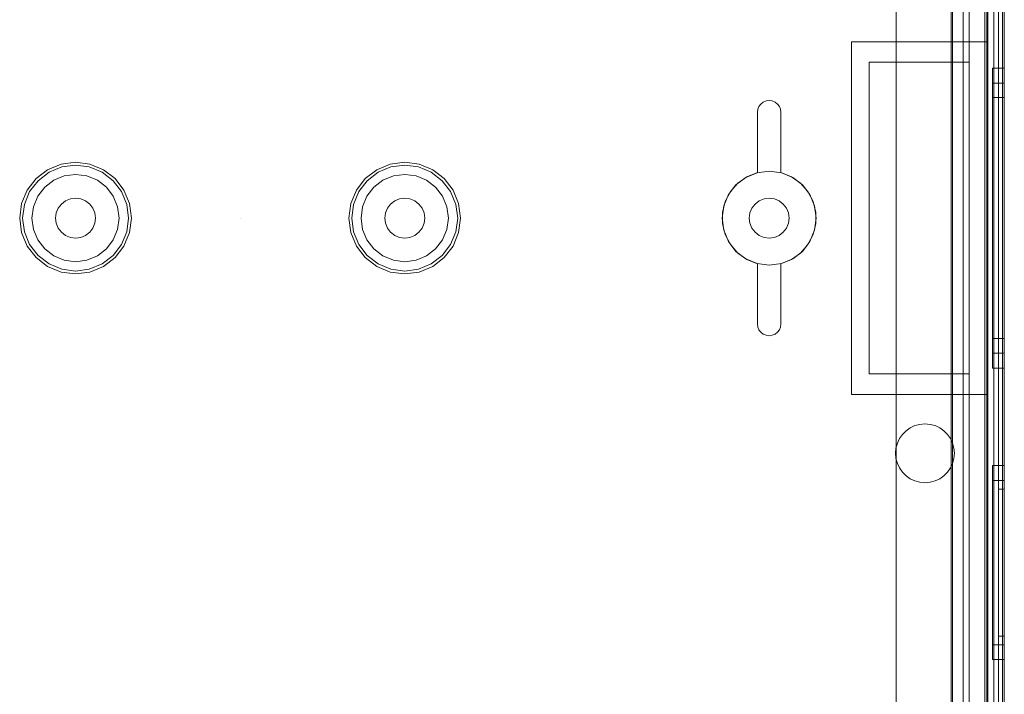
# Model space of a CAD drawing. Extents: x -620 to 300, y 62 to 1112.
# Tile 75 of 226: x -157.13 to -155.45, y 268.2 to 269.35. Entities that reach past the tile are written whole.
import ezdxf

# ---------------------------------------------------------------- set-up
doc = ezdxf.new("R2010")
doc.units = 0
doc.layers.get('0').update_dxf_attribs({"lineweight": 13})
doc.layers.add('60- 61 allgemeine Ausstattung- 4 Terrassen', color=9, linetype='Continuous', lineweight=9, true_color=0x808080)
doc.layers.add('ConnectionPoints', color=7, linetype='Continuous', lineweight=50)

# ---------------------------------------------------------------- blocks, each defined once
blk = doc.blocks.new('Referenz-A06CPVSGL0')
at = {"layer": '60- 61 allgemeine Ausstattung- 4 Terrassen', "color": 0}
blk.add_line((-155.6388, 214.0534), (-155.6388, 372.5134), dxfattribs=at)
blk = doc.blocks.new('AutoCAD-Punkt-A06CPVWQL0')
at = {"color": 0, "lineweight": -2}
blk.add_line((-156.7547, 269.0121), (-156.7547, 269.0121), dxfattribs=at)
blk = doc.blocks.new('Blockreferenz-A06CPVWWL0')
at = {"color": 251, "linetype": 'ByBlock', "lineweight": -2, "ltscale": 0.13, "true_color": 0x636363}
for p, q in [((-155.4876, 270.6621), (-155.4876, 267.3621)), ((-155.4547, 267.3621), (-155.4547, 270.6621)), ((-155.4576, 270.6418), (-155.4576, 267.3841)), ((-155.5453, 270.4896), (-155.5453, 267.5346)), ((-155.5427, 270.4921), (-155.5427, 267.5321)), ((-155.5247, 270.4861), (-155.5247, 267.5381)), ((-155.5247, 267.5381), (-155.5247, 270.4861)), ((-155.4727, 267.5381), (-155.4727, 270.4861)), ((-155.4727, 270.4861), (-155.4727, 267.5381))]:
    blk.add_line(p, q, dxfattribs=at)
blk = doc.blocks.new('AutoCAD-Punkt-A06CPVX2L0')
at = {"color": 0, "lineweight": -2}
blk.add_line((-156.7547, 269.0121), (-156.7547, 269.0121), dxfattribs=at)
blk = doc.blocks.new('Blockreferenz-A06CPVX4L0')
at = {"color": 9, "linetype": 'ByBlock', "lineweight": -2, "ltscale": 0.13, "true_color": 0xc1c9c4}
for p, q in [((-155.4847, 270.6621), (-155.4847, 269.3121)), ((-155.4827, 270.6621), (-155.4827, 267.3621)), ((-155.4547, 267.3621), (-155.4547, 270.6621)), ((-155.4547, 267.3621), (-155.4547, 270.6621)), ((-155.4647, 270.5521), (-155.4647, 269.0121)), ((-155.4647, 270.5521), (-155.4647, 269.0121)), ((-155.4547, 269.0121), (-155.4547, 270.5521)), ((-155.4547, 270.5521), (-155.4547, 269.0121)), ((-155.4647, 270.5421), (-155.4647, 267.4821)), ((-155.4647, 267.4821), (-155.4647, 270.5421)), ((-155.4547, 267.4821), (-155.4547, 270.5421)), ((-155.4547, 270.5421), (-155.4547, 267.4821)), ((-155.5147, 270.4861), (-155.5147, 267.5381)), ((-155.4827, 267.5381), (-155.4827, 270.4861)), ((-155.5427, 270.3321), (-155.5427, 269.2771)), ((-155.5147, 269.2771), (-155.5147, 270.3321)), ((-155.5427, 269.2771), (-155.5427, 270.3104)), ((-155.7147, 269.3121), (-155.5997, 269.3121)), ((-155.7147, 269.0121), (-155.7147, 269.3121)), ((-155.7147, 269.3121), (-155.7147, 269.3121)), ((-155.7147, 269.3121), (-155.5997, 269.3121)), ((-155.7147, 269.0121), (-155.7147, 269.3121)), ((-155.5997, 269.3121), (-155.4847, 269.3121)), ((-155.5997, 269.3121), (-155.4847, 269.3121)), ((-155.4847, 269.3121), (-155.4847, 269.0121)), ((-155.4847, 269.3121), (-155.4847, 269.3121)), ((-155.4847, 269.3121), (-155.4847, 269.0121)), ((-155.6847, 269.2771), (-155.5427, 269.2771)), ((-155.6847, 268.7471), (-155.6847, 269.2771)), ((-155.6847, 269.2771), (-155.6847, 268.7471)), ((-155.5997, 269.2771), (-155.6847, 269.2771)), ((-155.6847, 269.2771), (-155.6847, 269.2771)), ((-155.5427, 269.2771), (-155.5997, 269.2771)), ((-155.5147, 269.2771), (-155.5427, 269.2771)), ((-155.5427, 269.2771), (-155.5147, 269.2771)), ((-155.5427, 269.2771), (-155.5427, 269.2771)), ((-155.5147, 268.7471), (-155.5147, 269.2771)), ((-155.5147, 269.2771), (-155.5147, 269.2771)), ((-155.4547, 269.2671), (-155.4747, 269.2671)), ((-155.4747, 269.2671), (-155.4747, 269.2584)), ((-155.4747, 269.2671), (-155.4747, 269.2584)), ((-155.4747, 269.2584), (-155.4747, 269.2329)), ((-155.4747, 269.2584), (-155.4747, 269.2329)), ((-155.4547, 269.2584), (-155.4547, 269.2671)), ((-155.4547, 269.2671), (-155.4547, 269.2584)), ((-155.4547, 269.2329), (-155.4547, 269.2584)), ((-155.4547, 269.2584), (-155.4547, 269.2329)), ((-155.4547, 269.2417), (-155.4747, 269.2417)), ((-155.4747, 269.2417), (-155.4747, 269.2339)), ((-155.4747, 269.2417), (-155.4747, 269.2339)), ((-155.4547, 269.2339), (-155.4547, 269.2417)), ((-155.4547, 269.2417), (-155.4547, 269.2339)), ((-155.4747, 269.2339), (-155.4747, 269.2109)), ((-155.4747, 269.2339), (-155.4747, 269.2109)), ((-155.4747, 269.2329), (-155.4747, 269.1924)), ((-155.4747, 269.2329), (-155.4747, 269.1924)), ((-155.4547, 269.2109), (-155.4547, 269.2339)), ((-155.4547, 269.2339), (-155.4547, 269.2109)), ((-155.4547, 269.1924), (-155.4547, 269.2329)), ((-155.4547, 269.2329), (-155.4547, 269.1924)), ((-155.8721, 269.2021), (-155.8689, 269.2062)), ((-155.8689, 269.2062), (-155.8721, 269.2021)), ((-155.8689, 269.2062), (-155.8647, 269.2094)), ((-155.8647, 269.2094), (-155.8689, 269.2062)), ((-155.8647, 269.2094), (-155.8599, 269.2114)), ((-155.8599, 269.2114), (-155.8647, 269.2094)), ((-155.8599, 269.2114), (-155.8547, 269.2121)), ((-155.8547, 269.2121), (-155.8599, 269.2114)), ((-155.8547, 269.2121), (-155.8496, 269.2114)), ((-155.8496, 269.2114), (-155.8547, 269.2121)), ((-155.8496, 269.2114), (-155.8447, 269.2094)), ((-155.8447, 269.2094), (-155.8496, 269.2114)), ((-155.8447, 269.2094), (-155.8406, 269.2062)), ((-155.8406, 269.2062), (-155.8447, 269.2094)), ((-155.8406, 269.2062), (-155.8374, 269.2021)), ((-155.8374, 269.2021), (-155.8406, 269.2062)), ((-155.4547, 269.2171), (-155.4747, 269.2171)), ((-155.4747, 269.2171), (-155.4747, 269.2101)), ((-155.4747, 269.2171), (-155.4747, 269.2101)), ((-155.4747, 269.2109), (-155.4747, 269.1745)), ((-155.4747, 269.2109), (-155.4747, 269.1745)), ((-155.4747, 269.2101), (-155.4747, 269.1896)), ((-155.4747, 269.2101), (-155.4747, 269.1896)), ((-155.4547, 269.2101), (-155.4547, 269.2171)), ((-155.4547, 269.2171), (-155.4547, 269.2101)), ((-155.4547, 269.1745), (-155.4547, 269.2109)), ((-155.4547, 269.2109), (-155.4547, 269.1745)), ((-155.4547, 269.1896), (-155.4547, 269.2101)), ((-155.4547, 269.2101), (-155.4547, 269.1896)), ((-155.8747, 269.1921), (-155.8741, 269.1973)), ((-155.8741, 269.1973), (-155.8747, 269.1921)), ((-155.8747, 269.0896), (-155.8747, 269.1921)), ((-155.8747, 269.1921), (-155.8747, 269.0896)), ((-155.8747, 269.1921), (-155.8747, 269.1921)), ((-155.8741, 269.1973), (-155.8721, 269.2021)), ((-155.8721, 269.2021), (-155.8741, 269.1973)), ((-155.8374, 269.2021), (-155.8354, 269.1973)), ((-155.8354, 269.1973), (-155.8374, 269.2021)), ((-155.8354, 269.1973), (-155.8347, 269.1921)), ((-155.8347, 269.1921), (-155.8354, 269.1973)), ((-155.8347, 269.1921), (-155.8347, 269.0896)), ((-155.8347, 269.0896), (-155.8347, 269.1921)), ((-155.8347, 269.1921), (-155.8347, 269.1921)), ((-155.4747, 269.1924), (-155.4747, 269.1396)), ((-155.4747, 269.1924), (-155.4747, 269.1396)), ((-155.4747, 269.1896), (-155.4747, 269.1571)), ((-155.4747, 269.1896), (-155.4747, 269.1571)), ((-155.4547, 269.1396), (-155.4547, 269.1924)), ((-155.4547, 269.1924), (-155.4547, 269.1396)), ((-155.4547, 269.1571), (-155.4547, 269.1896)), ((-155.4547, 269.1896), (-155.4547, 269.1571)), ((-155.4747, 269.1745), (-155.4747, 269.1269)), ((-155.4747, 269.1745), (-155.4747, 269.1269)), ((-155.4547, 269.1269), (-155.4547, 269.1745)), ((-155.4547, 269.1745), (-155.4547, 269.1269)), ((-155.4747, 269.1571), (-155.4747, 269.1146)), ((-155.4747, 269.1571), (-155.4747, 269.1146)), ((-155.4547, 269.1146), (-155.4547, 269.1571)), ((-155.4547, 269.1571), (-155.4547, 269.1146)), ((-155.4747, 269.1396), (-155.4747, 269.0781)), ((-155.4747, 269.1396), (-155.4747, 269.0781)), ((-155.4547, 269.0781), (-155.4547, 269.1396)), ((-155.4547, 269.1396), (-155.4547, 269.0781)), ((-155.4747, 269.1269), (-155.4747, 269.0715)), ((-155.4747, 269.1269), (-155.4747, 269.0715)), ((-155.4547, 269.0715), (-155.4547, 269.1269)), ((-155.4547, 269.1269), (-155.4547, 269.0715)), ((-157.0347, 269.1071), (-157.0593, 269.1039)), ((-157.0102, 269.1039), (-157.0347, 269.1071)), ((-156.4747, 269.1071), (-156.4993, 269.1039)), ((-156.4502, 269.1039), (-156.4747, 269.1071)), ((-155.4747, 269.1146), (-155.4747, 269.0652)), ((-155.4747, 269.1146), (-155.4747, 269.0652)), ((-155.4547, 269.0652), (-155.4547, 269.1146)), ((-155.4547, 269.1146), (-155.4547, 269.0652)), ((-157.0822, 269.0944), (-157.1019, 269.0793)), ((-157.0985, 269.0758), (-157.0798, 269.0901)), ((-157.0593, 269.1039), (-157.0822, 269.0944)), ((-157.0798, 269.0901), (-157.0581, 269.0991)), ((-157.0581, 269.0991), (-157.0347, 269.1022)), ((-157.0347, 269.1022), (-157.0114, 269.0991)), ((-157.0114, 269.0991), (-156.9897, 269.0901)), ((-156.9872, 269.0944), (-157.0102, 269.1039)), ((-156.9897, 269.0901), (-156.971, 269.0758)), ((-156.9676, 269.0793), (-156.9872, 269.0944)), ((-156.5222, 269.0944), (-156.5419, 269.0793)), ((-156.5385, 269.0758), (-156.5198, 269.0901)), ((-156.4993, 269.1039), (-156.5222, 269.0944)), ((-156.5198, 269.0901), (-156.4981, 269.0991)), ((-156.4981, 269.0991), (-156.4747, 269.1022)), ((-156.4747, 269.1022), (-156.4514, 269.0991)), ((-156.4514, 269.0991), (-156.4297, 269.0901)), ((-156.4272, 269.0944), (-156.4502, 269.1039)), ((-156.4297, 269.0901), (-156.411, 269.0758)), ((-156.4076, 269.0793), (-156.4272, 269.0944)), ((-155.8754, 269.0894), (-155.8947, 269.0814)), ((-155.8754, 269.0894), (-155.8947, 269.0814)), ((-155.8926, 269.0826), (-155.8747, 269.0896)), ((-155.8747, 269.0896), (-155.8926, 269.0826)), ((-155.8547, 269.0921), (-155.8754, 269.0894)), ((-155.8547, 269.0921), (-155.8754, 269.0894)), ((-155.8747, 269.0896), (-155.8747, 269.0896)), ((-155.834, 269.0894), (-155.8547, 269.0921)), ((-155.834, 269.0894), (-155.8547, 269.0921)), ((-155.8347, 269.0896), (-155.8169, 269.0826)), ((-155.8169, 269.0826), (-155.8347, 269.0896)), ((-155.8347, 269.0896), (-155.8347, 269.0896)), ((-155.8147, 269.0814), (-155.834, 269.0894)), ((-155.8147, 269.0814), (-155.834, 269.0894)), ((-157.1019, 269.0793), (-157.117, 269.0596)), ((-157.1128, 269.0572), (-157.0985, 269.0758)), ((-157.0718, 269.0764), (-157.0872, 269.0646)), ((-157.0718, 269.0764), (-157.0872, 269.0646)), ((-157.0539, 269.0838), (-157.0718, 269.0764)), ((-157.0539, 269.0838), (-157.0718, 269.0764)), ((-157.0347, 269.0863), (-157.0539, 269.0838)), ((-157.0347, 269.0863), (-157.0539, 269.0838)), ((-157.0155, 269.0838), (-157.0347, 269.0863)), ((-157.0155, 269.0838), (-157.0347, 269.0863)), ((-156.9976, 269.0764), (-157.0155, 269.0838)), ((-156.9976, 269.0764), (-157.0155, 269.0838)), ((-156.9823, 269.0646), (-156.9976, 269.0764)), ((-156.9823, 269.0646), (-156.9976, 269.0764)), ((-156.971, 269.0758), (-156.9567, 269.0572)), ((-156.9525, 269.0596), (-156.9676, 269.0793)), ((-156.5419, 269.0793), (-156.557, 269.0596)), ((-156.5528, 269.0572), (-156.5385, 269.0758)), ((-156.5118, 269.0764), (-156.5272, 269.0646)), ((-156.5118, 269.0764), (-156.5272, 269.0646)), ((-156.4939, 269.0838), (-156.5118, 269.0764)), ((-156.4939, 269.0838), (-156.5118, 269.0764)), ((-156.4747, 269.0863), (-156.4939, 269.0838)), ((-156.4747, 269.0863), (-156.4939, 269.0838)), ((-156.4555, 269.0838), (-156.4747, 269.0863)), ((-156.4555, 269.0838), (-156.4747, 269.0863)), ((-156.4376, 269.0764), (-156.4555, 269.0838)), ((-156.4376, 269.0764), (-156.4555, 269.0838)), ((-156.4223, 269.0646), (-156.4376, 269.0764)), ((-156.4223, 269.0646), (-156.4376, 269.0764)), ((-156.411, 269.0758), (-156.3967, 269.0572)), ((-156.3925, 269.0596), (-156.4076, 269.0793)), ((-155.8947, 269.0814), (-155.9113, 269.0687)), ((-155.8947, 269.0814), (-155.9113, 269.0687)), ((-155.9082, 269.0716), (-155.8926, 269.0826)), ((-155.8926, 269.0826), (-155.9082, 269.0716)), ((-155.8169, 269.0826), (-155.8013, 269.0716)), ((-155.8013, 269.0716), (-155.8169, 269.0826)), ((-155.7982, 269.0687), (-155.8147, 269.0814)), ((-155.7982, 269.0687), (-155.8147, 269.0814)), ((-155.4747, 269.0781), (-155.4747, 269.0121)), ((-155.4747, 269.0781), (-155.4747, 269.0121)), ((-155.4547, 269.0121), (-155.4547, 269.0781)), ((-155.4547, 269.0781), (-155.4547, 269.0121)), ((-157.117, 269.0596), (-157.1265, 269.0367)), ((-157.1218, 269.0354), (-157.1128, 269.0572)), ((-157.0872, 269.0646), (-157.099, 269.0492)), ((-157.0872, 269.0646), (-157.099, 269.0492)), ((-156.9705, 269.0492), (-156.9823, 269.0646)), ((-156.9705, 269.0492), (-156.9823, 269.0646)), ((-156.9567, 269.0572), (-156.9477, 269.0354)), ((-156.943, 269.0367), (-156.9525, 269.0596)), ((-156.557, 269.0596), (-156.5665, 269.0367)), ((-156.5618, 269.0354), (-156.5528, 269.0572)), ((-156.5272, 269.0646), (-156.539, 269.0492)), ((-156.5272, 269.0646), (-156.539, 269.0492)), ((-156.4105, 269.0492), (-156.4223, 269.0646)), ((-156.4105, 269.0492), (-156.4223, 269.0646)), ((-156.3967, 269.0572), (-156.3877, 269.0354)), ((-156.383, 269.0367), (-156.3925, 269.0596)), ((-155.9296, 269.0402), (-155.9208, 269.0572)), ((-155.9208, 269.0572), (-155.9296, 269.0402)), ((-155.9113, 269.0687), (-155.924, 269.0521)), ((-155.9113, 269.0687), (-155.924, 269.0521)), ((-155.9208, 269.0572), (-155.9082, 269.0716)), ((-155.9082, 269.0716), (-155.9208, 269.0572)), ((-155.8013, 269.0716), (-155.7887, 269.0572)), ((-155.7887, 269.0572), (-155.8013, 269.0716)), ((-155.7855, 269.0521), (-155.7982, 269.0687)), ((-155.7855, 269.0521), (-155.7982, 269.0687)), ((-155.7887, 269.0572), (-155.7799, 269.0402)), ((-155.7799, 269.0402), (-155.7887, 269.0572)), ((-155.4747, 269.0715), (-155.4747, 269.0121)), ((-155.4747, 269.0715), (-155.4747, 269.0121)), ((-155.4747, 269.0652), (-155.4747, 269.0121)), ((-155.4747, 269.0652), (-155.4747, 269.0121)), ((-155.4547, 269.0121), (-155.4547, 269.0715)), ((-155.4547, 269.0715), (-155.4547, 269.0121)), ((-155.4547, 269.0121), (-155.4547, 269.0652)), ((-155.4547, 269.0652), (-155.4547, 269.0121)), ((-157.099, 269.0492), (-157.1064, 269.0313)), ((-157.099, 269.0492), (-157.1064, 269.0313)), ((-157.0517, 269.0415), (-157.0588, 269.0361)), ((-157.0588, 269.0361), (-157.0517, 269.0415)), ((-157.0435, 269.0449), (-157.0517, 269.0415)), ((-157.0517, 269.0415), (-157.0435, 269.0449)), ((-157.0347, 269.0461), (-157.0435, 269.0449)), ((-157.0435, 269.0449), (-157.0347, 269.0461)), ((-157.0259, 269.0449), (-157.0347, 269.0461)), ((-157.0347, 269.0461), (-157.0259, 269.0449)), ((-157.0177, 269.0415), (-157.0259, 269.0449)), ((-157.0259, 269.0449), (-157.0177, 269.0415)), ((-157.0107, 269.0361), (-157.0177, 269.0415)), ((-157.0177, 269.0415), (-157.0107, 269.0361)), ((-156.9631, 269.0313), (-156.9705, 269.0492)), ((-156.9631, 269.0313), (-156.9705, 269.0492)), ((-156.539, 269.0492), (-156.5464, 269.0313)), ((-156.539, 269.0492), (-156.5464, 269.0313)), ((-156.4917, 269.0415), (-156.4988, 269.0361)), ((-156.4988, 269.0361), (-156.4917, 269.0415)), ((-156.4835, 269.0449), (-156.4917, 269.0415)), ((-156.4917, 269.0415), (-156.4835, 269.0449)), ((-156.4747, 269.0461), (-156.4835, 269.0449)), ((-156.4835, 269.0449), (-156.4747, 269.0461)), ((-156.4659, 269.0449), (-156.4747, 269.0461)), ((-156.4747, 269.0461), (-156.4659, 269.0449)), ((-156.4577, 269.0415), (-156.4659, 269.0449)), ((-156.4659, 269.0449), (-156.4577, 269.0415)), ((-156.4507, 269.0361), (-156.4577, 269.0415)), ((-156.4577, 269.0415), (-156.4507, 269.0361)), ((-156.4031, 269.0313), (-156.4105, 269.0492)), ((-156.4031, 269.0313), (-156.4105, 269.0492)), ((-155.9342, 269.0217), (-155.9296, 269.0402)), ((-155.9296, 269.0402), (-155.9342, 269.0217)), ((-155.924, 269.0521), (-155.932, 269.0328)), ((-155.924, 269.0521), (-155.932, 269.0328)), ((-155.8717, 269.0415), (-155.8788, 269.0361)), ((-155.8788, 269.0361), (-155.8717, 269.0415)), ((-155.8635, 269.0449), (-155.8717, 269.0415)), ((-155.8717, 269.0415), (-155.8635, 269.0449)), ((-155.8547, 269.0461), (-155.8635, 269.0449)), ((-155.8635, 269.0449), (-155.8547, 269.0461)), ((-155.8459, 269.0449), (-155.8547, 269.0461)), ((-155.8547, 269.0461), (-155.8459, 269.0449)), ((-155.8377, 269.0415), (-155.8459, 269.0449)), ((-155.8459, 269.0449), (-155.8377, 269.0415)), ((-155.8307, 269.0361), (-155.8377, 269.0415)), ((-155.8377, 269.0415), (-155.8307, 269.0361)), ((-155.7775, 269.0328), (-155.7855, 269.0521)), ((-155.7775, 269.0328), (-155.7855, 269.0521)), ((-155.7799, 269.0402), (-155.7753, 269.0217)), ((-155.7753, 269.0217), (-155.7799, 269.0402)), ((-157.1265, 269.0367), (-157.1297, 269.0121)), ((-157.1249, 269.0121), (-157.1218, 269.0354)), ((-157.1064, 269.0313), (-157.1089, 269.0121)), ((-157.1064, 269.0313), (-157.1089, 269.0121)), ((-157.0642, 269.0291), (-157.0676, 269.0209)), ((-157.0676, 269.0209), (-157.0642, 269.0291)), ((-157.0588, 269.0361), (-157.0642, 269.0291)), ((-157.0642, 269.0291), (-157.0588, 269.0361)), ((-157.0053, 269.0291), (-157.0107, 269.0361)), ((-157.0107, 269.0361), (-157.0053, 269.0291)), ((-157.0019, 269.0209), (-157.0053, 269.0291)), ((-157.0053, 269.0291), (-157.0019, 269.0209)), ((-156.9605, 269.0121), (-156.9631, 269.0313)), ((-156.9605, 269.0121), (-156.9631, 269.0313)), ((-156.9477, 269.0354), (-156.9446, 269.0121)), ((-156.9397, 269.0121), (-156.943, 269.0367)), ((-156.5665, 269.0367), (-156.5697, 269.0121)), ((-156.5649, 269.0121), (-156.5618, 269.0354)), ((-156.5464, 269.0313), (-156.5489, 269.0121)), ((-156.5464, 269.0313), (-156.5489, 269.0121)), ((-156.5042, 269.0291), (-156.5076, 269.0209)), ((-156.5076, 269.0209), (-156.5042, 269.0291)), ((-156.4988, 269.0361), (-156.5042, 269.0291)), ((-156.5042, 269.0291), (-156.4988, 269.0361)), ((-156.4453, 269.0291), (-156.4507, 269.0361)), ((-156.4507, 269.0361), (-156.4453, 269.0291)), ((-156.4419, 269.0209), (-156.4453, 269.0291)), ((-156.4453, 269.0291), (-156.4419, 269.0209)), ((-156.4005, 269.0121), (-156.4031, 269.0313)), ((-156.4005, 269.0121), (-156.4031, 269.0313)), ((-156.3877, 269.0354), (-156.3846, 269.0121)), ((-156.3797, 269.0121), (-156.383, 269.0367)), ((-155.932, 269.0328), (-155.9347, 269.0121)), ((-155.932, 269.0328), (-155.9347, 269.0121)), ((-155.8842, 269.0291), (-155.8876, 269.0209)), ((-155.8876, 269.0209), (-155.8842, 269.0291)), ((-155.8788, 269.0361), (-155.8842, 269.0291)), ((-155.8842, 269.0291), (-155.8788, 269.0361)), ((-155.8253, 269.0291), (-155.8307, 269.0361)), ((-155.8307, 269.0361), (-155.8253, 269.0291)), ((-155.8219, 269.0209), (-155.8253, 269.0291)), ((-155.8253, 269.0291), (-155.8219, 269.0209)), ((-155.7747, 269.0121), (-155.7775, 269.0328)), ((-155.7747, 269.0121), (-155.7775, 269.0328)), ((-157.1297, 269.0121), (-157.1265, 268.9875)), ((-157.1218, 268.9888), (-157.1249, 269.0121)), ((-157.1089, 269.0121), (-157.1064, 268.9929)), ((-157.1089, 269.0121), (-157.1064, 268.9929)), ((-157.0676, 269.0209), (-157.0687, 269.0121)), ((-157.0687, 269.0121), (-157.0676, 269.0209)), ((-157.0687, 269.0121), (-157.0676, 269.0033)), ((-157.0676, 269.0033), (-157.0687, 269.0121)), ((-157.0007, 269.0121), (-157.0019, 269.0209)), ((-157.0019, 269.0209), (-157.0007, 269.0121)), ((-157.0019, 269.0033), (-157.0007, 269.0121)), ((-157.0007, 269.0121), (-157.0019, 269.0033)), ((-156.9631, 268.9929), (-156.9605, 269.0121)), ((-156.9631, 268.9929), (-156.9605, 269.0121)), ((-156.9446, 269.0121), (-156.9477, 268.9888)), ((-156.943, 268.9875), (-156.9397, 269.0121)), ((-156.5697, 269.0121), (-156.5665, 268.9875)), ((-156.5618, 268.9888), (-156.5649, 269.0121)), ((-156.5489, 269.0121), (-156.5464, 268.9929)), ((-156.5489, 269.0121), (-156.5464, 268.9929)), ((-156.5076, 269.0209), (-156.5087, 269.0121)), ((-156.5087, 269.0121), (-156.5076, 269.0209)), ((-156.5087, 269.0121), (-156.5076, 269.0033)), ((-156.5076, 269.0033), (-156.5087, 269.0121)), ((-156.4407, 269.0121), (-156.4419, 269.0209)), ((-156.4419, 269.0209), (-156.4407, 269.0121)), ((-156.4419, 269.0033), (-156.4407, 269.0121)), ((-156.4407, 269.0121), (-156.4419, 269.0033)), ((-156.4031, 268.9929), (-156.4005, 269.0121)), ((-156.4031, 268.9929), (-156.4005, 269.0121)), ((-156.3846, 269.0121), (-156.3877, 268.9888)), ((-156.383, 268.9875), (-156.3797, 269.0121)), ((-155.9347, 269.0121), (-155.932, 268.9914)), ((-155.9347, 269.0121), (-155.932, 268.9914)), ((-155.9342, 269.0025), (-155.9342, 269.0217)), ((-155.9342, 269.0217), (-155.9342, 269.0025)), ((-155.8876, 269.0209), (-155.8887, 269.0121)), ((-155.8887, 269.0121), (-155.8876, 269.0209)), ((-155.8887, 269.0121), (-155.8876, 269.0033)), ((-155.8876, 269.0033), (-155.8887, 269.0121)), ((-155.8207, 269.0121), (-155.8219, 269.0209)), ((-155.8219, 269.0209), (-155.8207, 269.0121)), ((-155.8219, 269.0033), (-155.8207, 269.0121)), ((-155.8207, 269.0121), (-155.8219, 269.0033)), ((-155.7775, 268.9914), (-155.7747, 269.0121)), ((-155.7775, 268.9914), (-155.7747, 269.0121)), ((-155.7753, 269.0217), (-155.7753, 269.0025)), ((-155.7753, 269.0025), (-155.7753, 269.0217)), ((-155.7147, 268.7121), (-155.7147, 269.0121)), ((-155.7147, 268.7121), (-155.7147, 269.0121)), ((-155.4847, 269.0121), (-155.4847, 268.7121)), ((-155.4847, 269.0121), (-155.4847, 268.7121)), ((-155.4747, 269.0121), (-155.4747, 268.9527)), ((-155.4747, 269.0121), (-155.4747, 268.9461)), ((-155.4747, 269.0121), (-155.4747, 268.959)), ((-155.4747, 269.0121), (-155.4747, 268.9527)), ((-155.4747, 269.0121), (-155.4747, 268.9461)), ((-155.4747, 269.0121), (-155.4747, 268.959)), ((-155.4647, 269.0121), (-155.4647, 267.4721)), ((-155.4647, 269.0121), (-155.4647, 267.4721)), ((-155.4547, 267.4721), (-155.4547, 269.0121)), ((-155.4547, 268.9527), (-155.4547, 269.0121)), ((-155.4547, 268.9461), (-155.4547, 269.0121)), ((-155.4547, 268.959), (-155.4547, 269.0121)), ((-155.4547, 269.0121), (-155.4547, 267.4721)), ((-155.4547, 269.0121), (-155.4547, 268.9527)), ((-155.4547, 269.0121), (-155.4547, 268.9461)), ((-155.4547, 269.0121), (-155.4547, 268.959)), ((-157.1128, 268.967), (-157.1218, 268.9888)), ((-157.1064, 268.9929), (-157.099, 268.975)), ((-157.1064, 268.9929), (-157.099, 268.975)), ((-157.0676, 269.0033), (-157.0642, 268.9951)), ((-157.0642, 268.9951), (-157.0676, 269.0033)), ((-157.0642, 268.9951), (-157.0588, 268.9881)), ((-157.0588, 268.9881), (-157.0642, 268.9951)), ((-157.0107, 268.9881), (-157.0053, 268.9951)), ((-157.0053, 268.9951), (-157.0107, 268.9881)), ((-157.0053, 268.9951), (-157.0019, 269.0033)), ((-157.0019, 269.0033), (-157.0053, 268.9951)), ((-156.9705, 268.975), (-156.9631, 268.9929)), ((-156.9705, 268.975), (-156.9631, 268.9929)), ((-156.9477, 268.9888), (-156.9567, 268.967)), ((-156.5528, 268.967), (-156.5618, 268.9888)), ((-156.5464, 268.9929), (-156.539, 268.975)), ((-156.5464, 268.9929), (-156.539, 268.975)), ((-156.5076, 269.0033), (-156.5042, 268.9951)), ((-156.5042, 268.9951), (-156.5076, 269.0033)), ((-156.5042, 268.9951), (-156.4988, 268.9881)), ((-156.4988, 268.9881), (-156.5042, 268.9951)), ((-156.4507, 268.9881), (-156.4453, 268.9951)), ((-156.4453, 268.9951), (-156.4507, 268.9881)), ((-156.4453, 268.9951), (-156.4419, 269.0033)), ((-156.4419, 269.0033), (-156.4453, 268.9951)), ((-156.4105, 268.975), (-156.4031, 268.9929)), ((-156.4105, 268.975), (-156.4031, 268.9929)), ((-156.3877, 268.9888), (-156.3967, 268.967)), ((-155.9296, 268.984), (-155.9342, 269.0025)), ((-155.9342, 269.0025), (-155.9296, 268.984)), ((-155.932, 268.9914), (-155.924, 268.9721)), ((-155.932, 268.9914), (-155.924, 268.9721)), ((-155.8876, 269.0033), (-155.8842, 268.9951)), ((-155.8842, 268.9951), (-155.8876, 269.0033)), ((-155.8842, 268.9951), (-155.8788, 268.9881)), ((-155.8788, 268.9881), (-155.8842, 268.9951)), ((-155.8307, 268.9881), (-155.8253, 268.9951)), ((-155.8253, 268.9951), (-155.8307, 268.9881)), ((-155.8253, 268.9951), (-155.8219, 269.0033)), ((-155.8219, 269.0033), (-155.8253, 268.9951)), ((-155.7855, 268.9721), (-155.7775, 268.9914)), ((-155.7855, 268.9721), (-155.7775, 268.9914)), ((-155.7753, 269.0025), (-155.7799, 268.984)), ((-155.7799, 268.984), (-155.7753, 269.0025)), ((-157.1265, 268.9875), (-157.117, 268.9646)), ((-157.099, 268.975), (-157.0872, 268.9596)), ((-157.099, 268.975), (-157.0872, 268.9596)), ((-157.0588, 268.9881), (-157.0517, 268.9827)), ((-157.0517, 268.9827), (-157.0588, 268.9881)), ((-157.0517, 268.9827), (-157.0435, 268.9793)), ((-157.0435, 268.9793), (-157.0517, 268.9827)), ((-157.0435, 268.9793), (-157.0347, 268.9781)), ((-157.0347, 268.9781), (-157.0435, 268.9793)), ((-157.0347, 268.9781), (-157.0259, 268.9793)), ((-157.0259, 268.9793), (-157.0347, 268.9781)), ((-157.0259, 268.9793), (-157.0177, 268.9827)), ((-157.0177, 268.9827), (-157.0259, 268.9793)), ((-157.0177, 268.9827), (-157.0107, 268.9881)), ((-157.0107, 268.9881), (-157.0177, 268.9827)), ((-156.9823, 268.9596), (-156.9705, 268.975)), ((-156.9823, 268.9596), (-156.9705, 268.975)), ((-156.9525, 268.9646), (-156.943, 268.9875)), ((-156.5665, 268.9875), (-156.557, 268.9646)), ((-156.539, 268.975), (-156.5272, 268.9596)), ((-156.539, 268.975), (-156.5272, 268.9596)), ((-156.4988, 268.9881), (-156.4917, 268.9827)), ((-156.4917, 268.9827), (-156.4988, 268.9881)), ((-156.4917, 268.9827), (-156.4835, 268.9793)), ((-156.4835, 268.9793), (-156.4917, 268.9827)), ((-156.4835, 268.9793), (-156.4747, 268.9781)), ((-156.4747, 268.9781), (-156.4835, 268.9793)), ((-156.4747, 268.9781), (-156.4659, 268.9793)), ((-156.4659, 268.9793), (-156.4747, 268.9781)), ((-156.4659, 268.9793), (-156.4577, 268.9827)), ((-156.4577, 268.9827), (-156.4659, 268.9793)), ((-156.4577, 268.9827), (-156.4507, 268.9881)), ((-156.4507, 268.9881), (-156.4577, 268.9827)), ((-156.4223, 268.9596), (-156.4105, 268.975)), ((-156.4223, 268.9596), (-156.4105, 268.975)), ((-156.3925, 268.9646), (-156.383, 268.9875)), ((-155.9208, 268.967), (-155.9296, 268.984)), ((-155.9296, 268.984), (-155.9208, 268.967)), ((-155.924, 268.9721), (-155.9113, 268.9555)), ((-155.924, 268.9721), (-155.9113, 268.9555)), ((-155.8788, 268.9881), (-155.8717, 268.9827)), ((-155.8717, 268.9827), (-155.8788, 268.9881)), ((-155.8717, 268.9827), (-155.8635, 268.9793)), ((-155.8635, 268.9793), (-155.8717, 268.9827)), ((-155.8635, 268.9793), (-155.8547, 268.9781)), ((-155.8547, 268.9781), (-155.8635, 268.9793)), ((-155.8547, 268.9781), (-155.8459, 268.9793)), ((-155.8459, 268.9793), (-155.8547, 268.9781)), ((-155.8459, 268.9793), (-155.8377, 268.9827)), ((-155.8377, 268.9827), (-155.8459, 268.9793)), ((-155.8377, 268.9827), (-155.8307, 268.9881)), ((-155.8307, 268.9881), (-155.8377, 268.9827)), ((-155.7982, 268.9555), (-155.7855, 268.9721)), ((-155.7982, 268.9555), (-155.7855, 268.9721)), ((-155.7799, 268.984), (-155.7887, 268.967)), ((-155.7887, 268.967), (-155.7799, 268.984)), ((-157.117, 268.9646), (-157.1019, 268.9449)), ((-157.0985, 268.9484), (-157.1128, 268.967)), ((-157.0872, 268.9596), (-157.0718, 268.9478)), ((-157.0872, 268.9596), (-157.0718, 268.9478)), ((-156.9976, 268.9478), (-156.9823, 268.9596)), ((-156.9976, 268.9478), (-156.9823, 268.9596)), ((-156.9567, 268.967), (-156.971, 268.9484)), ((-156.9676, 268.9449), (-156.9525, 268.9646)), ((-156.557, 268.9646), (-156.5419, 268.9449)), ((-156.5385, 268.9484), (-156.5528, 268.967)), ((-156.5272, 268.9596), (-156.5118, 268.9478)), ((-156.5272, 268.9596), (-156.5118, 268.9478)), ((-156.4376, 268.9478), (-156.4223, 268.9596)), ((-156.4376, 268.9478), (-156.4223, 268.9596)), ((-156.3967, 268.967), (-156.411, 268.9484)), ((-156.4076, 268.9449), (-156.3925, 268.9646)), ((-155.9082, 268.9526), (-155.9208, 268.967)), ((-155.9208, 268.967), (-155.9082, 268.9526)), ((-155.9113, 268.9555), (-155.8947, 268.9428)), ((-155.9113, 268.9555), (-155.8947, 268.9428)), ((-155.8147, 268.9428), (-155.7982, 268.9555)), ((-155.8147, 268.9428), (-155.7982, 268.9555)), ((-155.7887, 268.967), (-155.8013, 268.9526)), ((-155.8013, 268.9526), (-155.7887, 268.967)), ((-155.4747, 268.959), (-155.4747, 268.9096)), ((-155.4747, 268.959), (-155.4747, 268.9096)), ((-155.4547, 268.9096), (-155.4547, 268.959)), ((-155.4547, 268.959), (-155.4547, 268.9096)), ((-157.1019, 268.9449), (-157.0822, 268.9298)), ((-157.0798, 268.9341), (-157.0985, 268.9484)), ((-157.0718, 268.9478), (-157.0539, 268.9404)), ((-157.0718, 268.9478), (-157.0539, 268.9404)), ((-157.0539, 268.9404), (-157.0347, 268.9379)), ((-157.0539, 268.9404), (-157.0347, 268.9379)), ((-157.0347, 268.9379), (-157.0155, 268.9404)), ((-157.0347, 268.9379), (-157.0155, 268.9404)), ((-157.0155, 268.9404), (-156.9976, 268.9478)), ((-157.0155, 268.9404), (-156.9976, 268.9478)), ((-156.971, 268.9484), (-156.9897, 268.9341)), ((-156.9872, 268.9298), (-156.9676, 268.9449)), ((-156.5419, 268.9449), (-156.5222, 268.9298)), ((-156.5198, 268.9341), (-156.5385, 268.9484)), ((-156.5118, 268.9478), (-156.4939, 268.9404)), ((-156.5118, 268.9478), (-156.4939, 268.9404)), ((-156.4939, 268.9404), (-156.4747, 268.9379)), ((-156.4939, 268.9404), (-156.4747, 268.9379)), ((-156.4747, 268.9379), (-156.4555, 268.9404)), ((-156.4747, 268.9379), (-156.4555, 268.9404)), ((-156.4555, 268.9404), (-156.4376, 268.9478)), ((-156.4555, 268.9404), (-156.4376, 268.9478)), ((-156.411, 268.9484), (-156.4297, 268.9341)), ((-156.4272, 268.9298), (-156.4076, 268.9449)), ((-155.8926, 268.9416), (-155.9082, 268.9526)), ((-155.9082, 268.9526), (-155.8926, 268.9416)), ((-155.8947, 268.9428), (-155.8754, 268.9348)), ((-155.8947, 268.9428), (-155.8754, 268.9348)), ((-155.8747, 268.9346), (-155.8926, 268.9416)), ((-155.8926, 268.9416), (-155.8747, 268.9346)), ((-155.8169, 268.9416), (-155.8347, 268.9346)), ((-155.8347, 268.9346), (-155.8169, 268.9416)), ((-155.834, 268.9348), (-155.8147, 268.9428)), ((-155.834, 268.9348), (-155.8147, 268.9428)), ((-155.8013, 268.9526), (-155.8169, 268.9416)), ((-155.8169, 268.9416), (-155.8013, 268.9526)), ((-155.4747, 268.9527), (-155.4747, 268.8973)), ((-155.4747, 268.9527), (-155.4747, 268.8973)), ((-155.4747, 268.9461), (-155.4747, 268.8846)), ((-155.4747, 268.9461), (-155.4747, 268.8846)), ((-155.4547, 268.8973), (-155.4547, 268.9527)), ((-155.4547, 268.9527), (-155.4547, 268.8973)), ((-155.4547, 268.8846), (-155.4547, 268.9461)), ((-155.4547, 268.9461), (-155.4547, 268.8846)), ((-157.0822, 268.9298), (-157.0593, 268.9203)), ((-157.0581, 268.9251), (-157.0798, 268.9341)), ((-157.0347, 268.922), (-157.0581, 268.9251)), ((-157.0114, 268.9251), (-157.0347, 268.922)), ((-156.9897, 268.9341), (-157.0114, 268.9251)), ((-157.0102, 268.9203), (-156.9872, 268.9298)), ((-156.5222, 268.9298), (-156.4993, 268.9203)), ((-156.4981, 268.9251), (-156.5198, 268.9341)), ((-156.4747, 268.922), (-156.4981, 268.9251)), ((-156.4514, 268.9251), (-156.4747, 268.922)), ((-156.4297, 268.9341), (-156.4514, 268.9251)), ((-156.4502, 268.9203), (-156.4272, 268.9298)), ((-155.8754, 268.9348), (-155.8547, 268.9321)), ((-155.8754, 268.9348), (-155.8547, 268.9321)), ((-155.8747, 268.8321), (-155.8747, 268.9346)), ((-155.8747, 268.9346), (-155.8747, 268.8321)), ((-155.8747, 268.9346), (-155.8747, 268.9346)), ((-155.8547, 268.9321), (-155.834, 268.9348)), ((-155.8547, 268.9321), (-155.834, 268.9348)), ((-155.8347, 268.9346), (-155.8347, 268.8321)), ((-155.8347, 268.8321), (-155.8347, 268.9346)), ((-155.8347, 268.9346), (-155.8347, 268.9346)), ((-157.0593, 268.9203), (-157.0347, 268.9171)), ((-157.0347, 268.9171), (-157.0102, 268.9203)), ((-156.4993, 268.9203), (-156.4747, 268.9171)), ((-156.4747, 268.9171), (-156.4502, 268.9203)), ((-155.4747, 268.9096), (-155.4747, 268.8671)), ((-155.4747, 268.9096), (-155.4747, 268.8671)), ((-155.4547, 268.8671), (-155.4547, 268.9096)), ((-155.4547, 268.9096), (-155.4547, 268.8671)), ((-155.4747, 268.8973), (-155.4747, 268.8498)), ((-155.4747, 268.8973), (-155.4747, 268.8498)), ((-155.4547, 268.8498), (-155.4547, 268.8973)), ((-155.4547, 268.8973), (-155.4547, 268.8498)), ((-155.4747, 268.8846), (-155.4747, 268.8318)), ((-155.4747, 268.8846), (-155.4747, 268.8318)), ((-155.4547, 268.8318), (-155.4547, 268.8846)), ((-155.4547, 268.8846), (-155.4547, 268.8318)), ((-155.4747, 268.8671), (-155.4747, 268.8346)), ((-155.4747, 268.8671), (-155.4747, 268.8346)), ((-155.4547, 268.8346), (-155.4547, 268.8671)), ((-155.4547, 268.8671), (-155.4547, 268.8346)), ((-155.4747, 268.8498), (-155.4747, 268.8133)), ((-155.4747, 268.8498), (-155.4747, 268.8133)), ((-155.4547, 268.8133), (-155.4547, 268.8498)), ((-155.4547, 268.8498), (-155.4547, 268.8133)), ((-155.8741, 268.8269), (-155.8747, 268.8321)), ((-155.8747, 268.8321), (-155.8741, 268.8269)), ((-155.8747, 268.8321), (-155.8747, 268.8321)), ((-155.8721, 268.8221), (-155.8741, 268.8269)), ((-155.8741, 268.8269), (-155.8721, 268.8221)), ((-155.8689, 268.818), (-155.8721, 268.8221)), ((-155.8721, 268.8221), (-155.8689, 268.818)), ((-155.8374, 268.8221), (-155.8406, 268.818)), ((-155.8406, 268.818), (-155.8374, 268.8221)), ((-155.8354, 268.8269), (-155.8374, 268.8221)), ((-155.8374, 268.8221), (-155.8354, 268.8269)), ((-155.8347, 268.8321), (-155.8354, 268.8269)), ((-155.8354, 268.8269), (-155.8347, 268.8321)), ((-155.8347, 268.8321), (-155.8347, 268.8321)), ((-155.4747, 268.8346), (-155.4747, 268.8141)), ((-155.4747, 268.8346), (-155.4747, 268.8141)), ((-155.4747, 268.8318), (-155.4747, 268.7913)), ((-155.4747, 268.8318), (-155.4747, 268.7913)), ((-155.4547, 268.8141), (-155.4547, 268.8346)), ((-155.4547, 268.8346), (-155.4547, 268.8141)), ((-155.4547, 268.7913), (-155.4547, 268.8318)), ((-155.4547, 268.8318), (-155.4547, 268.7913)), ((-155.8647, 268.8148), (-155.8689, 268.818)), ((-155.8689, 268.818), (-155.8647, 268.8148)), ((-155.8599, 268.8128), (-155.8647, 268.8148)), ((-155.8647, 268.8148), (-155.8599, 268.8128)), ((-155.8547, 268.8121), (-155.8599, 268.8128)), ((-155.8599, 268.8128), (-155.8547, 268.8121)), ((-155.8496, 268.8128), (-155.8547, 268.8121)), ((-155.8547, 268.8121), (-155.8496, 268.8128)), ((-155.8447, 268.8148), (-155.8496, 268.8128)), ((-155.8496, 268.8128), (-155.8447, 268.8148)), ((-155.8406, 268.818), (-155.8447, 268.8148)), ((-155.8447, 268.8148), (-155.8406, 268.818)), ((-155.4747, 268.8141), (-155.4747, 268.8071)), ((-155.4747, 268.8141), (-155.4747, 268.8071)), ((-155.4747, 268.8133), (-155.4747, 268.7903)), ((-155.4747, 268.8133), (-155.4747, 268.7903)), ((-155.4747, 268.8071), (-155.4547, 268.8071)), ((-155.4547, 268.8071), (-155.4547, 268.8141)), ((-155.4547, 268.8141), (-155.4547, 268.8071)), ((-155.4547, 268.7903), (-155.4547, 268.8133)), ((-155.4547, 268.8133), (-155.4547, 268.7903)), ((-155.4747, 268.7913), (-155.4747, 268.7658)), ((-155.4747, 268.7913), (-155.4747, 268.7658)), ((-155.4747, 268.7903), (-155.4747, 268.7825)), ((-155.4747, 268.7903), (-155.4747, 268.7825)), ((-155.4547, 268.7658), (-155.4547, 268.7913)), ((-155.4547, 268.7913), (-155.4547, 268.7658)), ((-155.4547, 268.7825), (-155.4547, 268.7903)), ((-155.4547, 268.7903), (-155.4547, 268.7825)), ((-155.4747, 268.7825), (-155.4547, 268.7825)), ((-155.4747, 268.7658), (-155.4747, 268.7571)), ((-155.4747, 268.7658), (-155.4747, 268.7571)), ((-155.4747, 268.7571), (-155.4547, 268.7571)), ((-155.4547, 268.7571), (-155.4547, 268.7658)), ((-155.4547, 268.7658), (-155.4547, 268.7571)), ((-155.5427, 268.7471), (-155.6847, 268.7471)), ((-155.6847, 268.7471), (-155.5997, 268.7471)), ((-155.6847, 268.7471), (-155.6847, 268.7471)), ((-155.5997, 268.7471), (-155.5427, 268.7471)), ((-155.5427, 268.6292), (-155.5427, 268.7471)), ((-155.5427, 268.7471), (-155.5147, 268.7471)), ((-155.5427, 268.7471), (-155.5427, 268.6292)), ((-155.5147, 268.7471), (-155.5427, 268.7471)), ((-155.5427, 268.7471), (-155.5427, 268.7471)), ((-155.5147, 267.6921), (-155.5147, 268.7471)), ((-155.5147, 268.7471), (-155.5147, 268.7471)), ((-155.5997, 268.7121), (-155.7147, 268.7121)), ((-155.7147, 268.7121), (-155.7147, 268.7121)), ((-155.5997, 268.7121), (-155.7147, 268.7121)), ((-155.4847, 268.7121), (-155.5997, 268.7121)), ((-155.4847, 268.7121), (-155.5997, 268.7121)), ((-155.4847, 268.7121), (-155.4847, 268.7121)), ((-155.4847, 268.7121), (-155.4847, 267.3621)), ((-155.6219, 268.6504), (-155.6147, 268.6554)), ((-155.6147, 268.6554), (-155.6219, 268.6504)), ((-155.6147, 268.6554), (-155.6068, 268.6591)), ((-155.6068, 268.6591), (-155.6147, 268.6554)), ((-155.6068, 268.6591), (-155.5984, 268.6613)), ((-155.5984, 268.6613), (-155.6068, 268.6591)), ((-155.5984, 268.6613), (-155.5897, 268.6621)), ((-155.5897, 268.6621), (-155.5984, 268.6613)), ((-155.5897, 268.6621), (-155.581, 268.6613)), ((-155.581, 268.6613), (-155.5897, 268.6621)), ((-155.581, 268.6613), (-155.5726, 268.6591)), ((-155.5726, 268.6591), (-155.581, 268.6613)), ((-155.5726, 268.6591), (-155.5647, 268.6554)), ((-155.5647, 268.6554), (-155.5726, 268.6591)), ((-155.5647, 268.6554), (-155.5576, 268.6504)), ((-155.5576, 268.6504), (-155.5647, 268.6554)), ((-155.6367, 268.6292), (-155.633, 268.6371)), ((-155.633, 268.6371), (-155.6367, 268.6292)), ((-155.633, 268.6371), (-155.628, 268.6443)), ((-155.628, 268.6443), (-155.633, 268.6371)), ((-155.628, 268.6443), (-155.6219, 268.6504)), ((-155.6219, 268.6504), (-155.628, 268.6443)), ((-155.5576, 268.6504), (-155.5514, 268.6442)), ((-155.5514, 268.6442), (-155.5576, 268.6504)), ((-155.5514, 268.6442), (-155.5464, 268.6371)), ((-155.5464, 268.6371), (-155.5514, 268.6442)), ((-155.5464, 268.6371), (-155.5427, 268.6292)), ((-155.5427, 268.6292), (-155.5464, 268.6371)), ((-155.6397, 268.6121), (-155.639, 268.6208)), ((-155.639, 268.6208), (-155.6397, 268.6121)), ((-155.639, 268.6208), (-155.6367, 268.6292)), ((-155.6367, 268.6292), (-155.639, 268.6208)), ((-155.5405, 268.6208), (-155.5427, 268.6292)), ((-155.5427, 268.6292), (-155.5405, 268.6208)), ((-155.5427, 268.6292), (-155.5427, 268.6292)), ((-155.5397, 268.6121), (-155.5405, 268.6208)), ((-155.5405, 268.6208), (-155.5397, 268.6121)), ((-155.639, 268.6034), (-155.6397, 268.6121)), ((-155.6397, 268.6121), (-155.639, 268.6034)), ((-155.6367, 268.595), (-155.639, 268.6034)), ((-155.639, 268.6034), (-155.6367, 268.595)), ((-155.5427, 268.595), (-155.5405, 268.6034)), ((-155.5405, 268.6034), (-155.5427, 268.595)), ((-155.5405, 268.6034), (-155.5397, 268.6121)), ((-155.5397, 268.6121), (-155.5405, 268.6034)), ((-155.633, 268.5871), (-155.6367, 268.595)), ((-155.6367, 268.595), (-155.633, 268.5871)), ((-155.628, 268.58), (-155.633, 268.5871)), ((-155.633, 268.5871), (-155.628, 268.58)), ((-155.5464, 268.5871), (-155.5514, 268.58)), ((-155.5514, 268.58), (-155.5464, 268.5871)), ((-155.5427, 268.595), (-155.5464, 268.5871)), ((-155.5464, 268.5871), (-155.5427, 268.595)), ((-155.5427, 267.6921), (-155.5427, 268.595)), ((-155.5427, 268.595), (-155.5427, 267.6921)), ((-155.5427, 268.595), (-155.5427, 268.595)), ((-155.4547, 268.5911), (-155.4747, 268.5911)), ((-155.4747, 268.5911), (-155.4747, 268.5855)), ((-155.4747, 268.5911), (-155.4747, 268.5855)), ((-155.4547, 268.5855), (-155.4547, 268.5911)), ((-155.4547, 268.5911), (-155.4547, 268.5855)), ((-155.6219, 268.5738), (-155.628, 268.58)), ((-155.628, 268.58), (-155.6219, 268.5738)), ((-155.6147, 268.5688), (-155.6219, 268.5738)), ((-155.6219, 268.5738), (-155.6147, 268.5688)), ((-155.5576, 268.5738), (-155.5647, 268.5688)), ((-155.5647, 268.5688), (-155.5576, 268.5738)), ((-155.5514, 268.58), (-155.5576, 268.5738)), ((-155.5576, 268.5738), (-155.5514, 268.58)), ((-155.4747, 268.5855), (-155.4747, 268.569)), ((-155.4747, 268.5855), (-155.4747, 268.569)), ((-155.4547, 268.569), (-155.4547, 268.5855)), ((-155.4547, 268.5855), (-155.4547, 268.569)), ((-155.6068, 268.5651), (-155.6147, 268.5688)), ((-155.6147, 268.5688), (-155.6068, 268.5651)), ((-155.5984, 268.5629), (-155.6068, 268.5651)), ((-155.6068, 268.5651), (-155.5984, 268.5629)), ((-155.5897, 268.5621), (-155.5984, 268.5629)), ((-155.5984, 268.5629), (-155.5897, 268.5621)), ((-155.581, 268.5629), (-155.5897, 268.5621)), ((-155.5897, 268.5621), (-155.581, 268.5629)), ((-155.5726, 268.5651), (-155.581, 268.5629)), ((-155.581, 268.5629), (-155.5726, 268.5651)), ((-155.5647, 268.5688), (-155.5726, 268.5651)), ((-155.5726, 268.5651), (-155.5647, 268.5688)), ((-155.4747, 268.569), (-155.4747, 268.5428)), ((-155.4747, 268.569), (-155.4747, 268.5428)), ((-155.4547, 268.5657), (-155.4747, 268.5657)), ((-155.4747, 268.5657), (-155.4747, 268.5609)), ((-155.4747, 268.5657), (-155.4747, 268.5609)), ((-155.4747, 268.5609), (-155.4747, 268.547)), ((-155.4747, 268.5609), (-155.4747, 268.547)), ((-155.4547, 268.5428), (-155.4547, 268.569)), ((-155.4547, 268.569), (-155.4547, 268.5428)), ((-155.4547, 268.563), (-155.4547, 268.5657)), ((-155.4547, 268.5657), (-155.4547, 268.563)), ((-155.4547, 268.5551), (-155.4547, 268.563)), ((-155.4547, 268.563), (-155.4547, 268.5551)), ((-155.4547, 268.5422), (-155.4547, 268.5551)), ((-155.4547, 268.5551), (-155.4547, 268.5422)), ((-155.4747, 268.547), (-155.4747, 268.5248)), ((-155.4747, 268.547), (-155.4747, 268.5248)), ((-155.4747, 268.5428), (-155.4747, 268.5086)), ((-155.4747, 268.5428), (-155.4747, 268.5086)), ((-155.4547, 268.5511), (-155.4647, 268.5511)), ((-155.4647, 268.5511), (-155.4647, 268.5487)), ((-155.4647, 268.5511), (-155.4647, 268.5487)), ((-155.4647, 268.5487), (-155.4647, 268.5416)), ((-155.4647, 268.5487), (-155.4647, 268.5416)), ((-155.4647, 268.5416), (-155.4647, 268.53)), ((-155.4647, 268.5416), (-155.4647, 268.53)), ((-155.4547, 268.5487), (-155.4547, 268.5511)), ((-155.4547, 268.5511), (-155.4547, 268.5487)), ((-155.4547, 268.5416), (-155.4547, 268.5487)), ((-155.4547, 268.5487), (-155.4547, 268.5416)), ((-155.4547, 268.5086), (-155.4547, 268.5428)), ((-155.4547, 268.5428), (-155.4547, 268.5086)), ((-155.4547, 268.5248), (-155.4547, 268.5422)), ((-155.4547, 268.5422), (-155.4547, 268.5248)), ((-155.4547, 268.53), (-155.4547, 268.5416)), ((-155.4547, 268.5416), (-155.4547, 268.53)), ((-155.4747, 268.5248), (-155.4747, 268.4959)), ((-155.4747, 268.5248), (-155.4747, 268.4959)), ((-155.4647, 268.53), (-155.4647, 268.5145)), ((-155.4647, 268.53), (-155.4647, 268.5145)), ((-155.4547, 268.5145), (-155.4547, 268.53)), ((-155.4547, 268.53), (-155.4547, 268.5145)), ((-155.4547, 268.5037), (-155.4547, 268.5248)), ((-155.4547, 268.5248), (-155.4547, 268.5037)), ((-155.4747, 268.5086), (-155.4747, 268.4688)), ((-155.4747, 268.5086), (-155.4747, 268.4688)), ((-155.4647, 268.5145), (-155.4647, 268.4956)), ((-155.4647, 268.5145), (-155.4647, 268.4956)), ((-155.4547, 268.4956), (-155.4547, 268.5145)), ((-155.4547, 268.5145), (-155.4547, 268.4956)), ((-155.4547, 268.4688), (-155.4547, 268.5086)), ((-155.4547, 268.5086), (-155.4547, 268.4688)), ((-155.4547, 268.4795), (-155.4547, 268.5037)), ((-155.4547, 268.5037), (-155.4547, 268.4795)), ((-155.4747, 268.4959), (-155.4747, 268.4622)), ((-155.4747, 268.4959), (-155.4747, 268.4622)), ((-155.4647, 268.4956), (-155.4647, 268.4739)), ((-155.4647, 268.4956), (-155.4647, 268.4739)), ((-155.4547, 268.4739), (-155.4547, 268.4956)), ((-155.4547, 268.4956), (-155.4547, 268.4739)), ((-155.4647, 268.4739), (-155.4647, 268.4505)), ((-155.4647, 268.4739), (-155.4647, 268.4505)), ((-155.4547, 268.4533), (-155.4547, 268.4795)), ((-155.4547, 268.4795), (-155.4547, 268.4533)), ((-155.4547, 268.4505), (-155.4547, 268.4739)), ((-155.4547, 268.4739), (-155.4547, 268.4505)), ((-155.4747, 268.4688), (-155.4747, 268.4261)), ((-155.4747, 268.4688), (-155.4747, 268.4261)), ((-155.4747, 268.4622), (-155.4747, 268.4261)), ((-155.4747, 268.4622), (-155.4747, 268.4261)), ((-155.4547, 268.4261), (-155.4547, 268.4688)), ((-155.4547, 268.4688), (-155.4547, 268.4261)), ((-155.4547, 268.4261), (-155.4547, 268.4533)), ((-155.4547, 268.4533), (-155.4547, 268.4261)), ((-155.4647, 268.4505), (-155.4647, 268.4261)), ((-155.4647, 268.4505), (-155.4647, 268.4261)), ((-155.4547, 268.4261), (-155.4547, 268.4505)), ((-155.4547, 268.4505), (-155.4547, 268.4261)), ((-155.4747, 268.4261), (-155.4747, 268.39)), ((-155.4747, 268.4261), (-155.4747, 268.3834)), ((-155.4747, 268.4261), (-155.4747, 268.39)), ((-155.4747, 268.4261), (-155.4747, 268.3834)), ((-155.4647, 268.4261), (-155.4647, 268.4017)), ((-155.4647, 268.4261), (-155.4647, 268.4017)), ((-155.4547, 268.3989), (-155.4547, 268.4261)), ((-155.4547, 268.3834), (-155.4547, 268.4261)), ((-155.4547, 268.4017), (-155.4547, 268.4261)), ((-155.4547, 268.4261), (-155.4547, 268.3989)), ((-155.4547, 268.4261), (-155.4547, 268.3834)), ((-155.4547, 268.4261), (-155.4547, 268.4017)), ((-155.4747, 268.39), (-155.4747, 268.3563)), ((-155.4747, 268.39), (-155.4747, 268.3563)), ((-155.4647, 268.4017), (-155.4647, 268.3783)), ((-155.4647, 268.4017), (-155.4647, 268.3783)), ((-155.4547, 268.3783), (-155.4547, 268.4017)), ((-155.4547, 268.4017), (-155.4547, 268.3783)), ((-155.4547, 268.3727), (-155.4547, 268.3989)), ((-155.4547, 268.3989), (-155.4547, 268.3727)), ((-155.4747, 268.3834), (-155.4747, 268.3436)), ((-155.4747, 268.3834), (-155.4747, 268.3436)), ((-155.4647, 268.3783), (-155.4647, 268.3567)), ((-155.4647, 268.3783), (-155.4647, 268.3567)), ((-155.4547, 268.3436), (-155.4547, 268.3834)), ((-155.4547, 268.3834), (-155.4547, 268.3436)), ((-155.4547, 268.3567), (-155.4547, 268.3783)), ((-155.4547, 268.3783), (-155.4547, 268.3567)), ((-155.4547, 268.3485), (-155.4547, 268.3727)), ((-155.4547, 268.3727), (-155.4547, 268.3485)), ((-155.4747, 268.3563), (-155.4747, 268.3274)), ((-155.4747, 268.3563), (-155.4747, 268.3274)), ((-155.4647, 268.3567), (-155.4647, 268.3377)), ((-155.4647, 268.3567), (-155.4647, 268.3377)), ((-155.4547, 268.3377), (-155.4547, 268.3567)), ((-155.4547, 268.3567), (-155.4547, 268.3377)), ((-155.4747, 268.3436), (-155.4747, 268.3094)), ((-155.4747, 268.3436), (-155.4747, 268.3094)), ((-155.4647, 268.3377), (-155.4647, 268.3222)), ((-155.4647, 268.3377), (-155.4647, 268.3222)), ((-155.4547, 268.3274), (-155.4547, 268.3485)), ((-155.4547, 268.3485), (-155.4547, 268.3274)), ((-155.4547, 268.3094), (-155.4547, 268.3436)), ((-155.4547, 268.3436), (-155.4547, 268.3094)), ((-155.4547, 268.3222), (-155.4547, 268.3377)), ((-155.4547, 268.3377), (-155.4547, 268.3222)), ((-155.4747, 268.3274), (-155.4747, 268.3052)), ((-155.4747, 268.3274), (-155.4747, 268.3052)), ((-155.4647, 268.3222), (-155.4647, 268.3106)), ((-155.4647, 268.3222), (-155.4647, 268.3106)), ((-155.4547, 268.31), (-155.4547, 268.3274)), ((-155.4547, 268.3274), (-155.4547, 268.31)), ((-155.4547, 268.3106), (-155.4547, 268.3222)), ((-155.4547, 268.3222), (-155.4547, 268.3106)), ((-155.4747, 268.3094), (-155.4747, 268.2832)), ((-155.4747, 268.3094), (-155.4747, 268.2832)), ((-155.4747, 268.3052), (-155.4747, 268.2913)), ((-155.4747, 268.3052), (-155.4747, 268.2913)), ((-155.4647, 268.3106), (-155.4647, 268.3035)), ((-155.4647, 268.3106), (-155.4647, 268.3035)), ((-155.4647, 268.3035), (-155.4647, 268.3011)), ((-155.4647, 268.3035), (-155.4647, 268.3011)), ((-155.4547, 268.3035), (-155.4547, 268.3106)), ((-155.4547, 268.3106), (-155.4547, 268.3035)), ((-155.4547, 268.2971), (-155.4547, 268.31)), ((-155.4547, 268.31), (-155.4547, 268.2971)), ((-155.4547, 268.2832), (-155.4547, 268.3094)), ((-155.4547, 268.3094), (-155.4547, 268.2832)), ((-155.4547, 268.3011), (-155.4547, 268.3035)), ((-155.4547, 268.3035), (-155.4547, 268.3011)), ((-155.4747, 268.2913), (-155.4747, 268.2865)), ((-155.4747, 268.2913), (-155.4747, 268.2865)), ((-155.4747, 268.2865), (-155.4547, 268.2865)), ((-155.4647, 268.3011), (-155.4547, 268.3011)), ((-155.4547, 268.2892), (-155.4547, 268.2971)), ((-155.4547, 268.2971), (-155.4547, 268.2892)), ((-155.4547, 268.2865), (-155.4547, 268.2892)), ((-155.4547, 268.2892), (-155.4547, 268.2865)), ((-155.4747, 268.2832), (-155.4747, 268.2667)), ((-155.4747, 268.2832), (-155.4747, 268.2667)), ((-155.4547, 268.2667), (-155.4547, 268.2832)), ((-155.4547, 268.2832), (-155.4547, 268.2667)), ((-155.4747, 268.2667), (-155.4747, 268.2611)), ((-155.4747, 268.2667), (-155.4747, 268.2611)), ((-155.4747, 268.2611), (-155.4547, 268.2611)), ((-155.4547, 268.2611), (-155.4547, 268.2667)), ((-155.4547, 268.2667), (-155.4547, 268.2611))]:
    blk.add_line(p, q, dxfattribs=at)

msp = doc.modelspace()

# ---------------------------------------------------------------- block references
at = {"color": 8, "lineweight": 13, "ltscale": 0.13, "true_color": 0x808080}
msp.add_blockref('Referenz-A06CPVSGL0', (0, 0), dxfattribs=at)
at = {"ltscale": 0.13}
for name in ['Blockreferenz-A06CPVWWL0', 'Blockreferenz-A06CPVX4L0']:
    msp.add_blockref(name, (0, 0), dxfattribs=at)
at = {"layer": 'ConnectionPoints', "ltscale": 0.5}
for name in ['AutoCAD-Punkt-A06CPVWQL0', 'AutoCAD-Punkt-A06CPVX2L0']:
    msp.add_blockref(name, (0, 0), dxfattribs=at)

doc.saveas('drawing.dxf')
